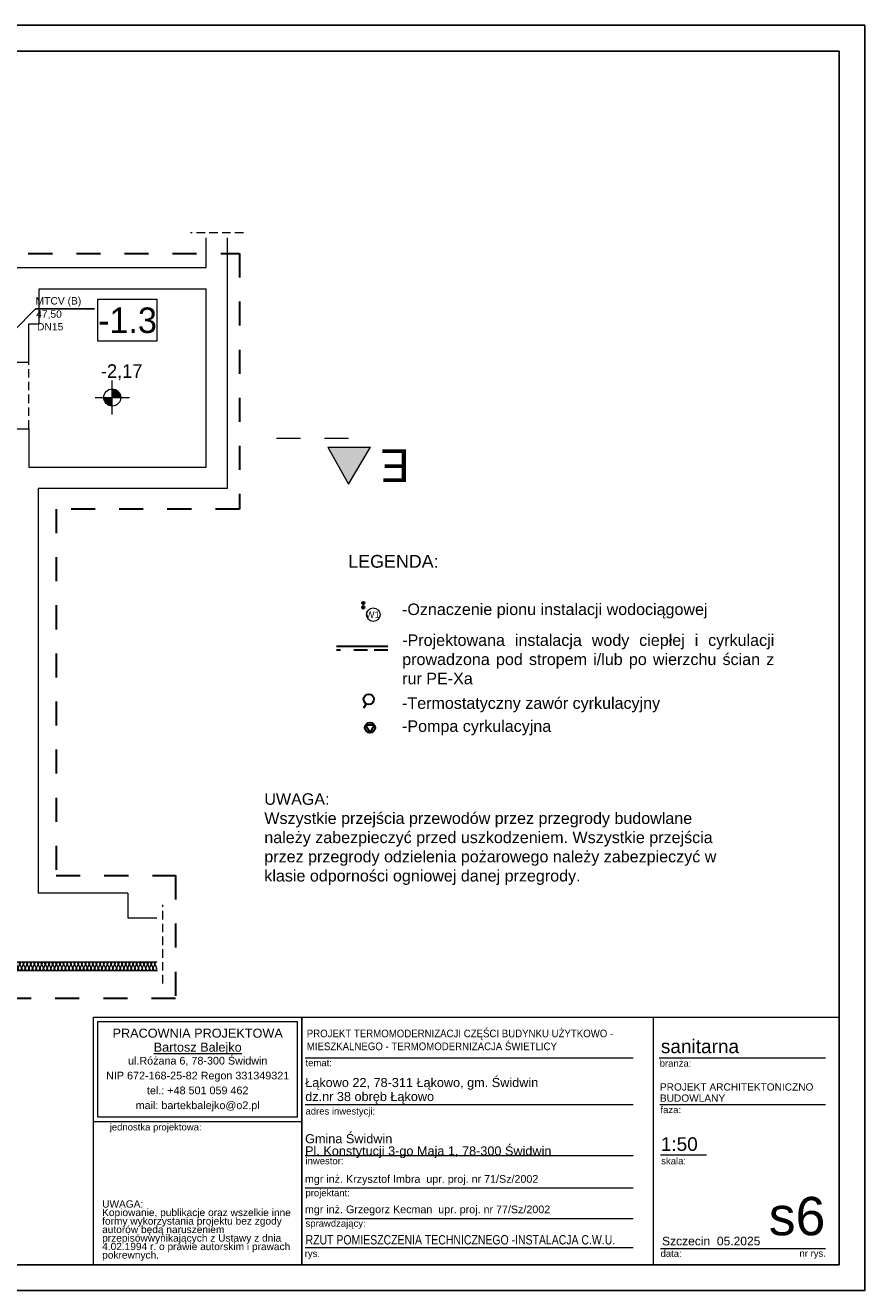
# Model space of a CAD drawing. Extents: x -528673 to -426178, y 23200 to 131944.
# Tile 7 of 87: x -517523 to -507673, y 24609 to 39459. Entities that reach past the tile are written whole.
import ezdxf
from ezdxf import colors
from ezdxf.entities.mleader import LeaderData, LeaderLine
from ezdxf.lldxf.tags import DXFTag
from ezdxf.math import Vec2, Vec3

# ---------------------------------------------------------------- set-up
doc = ezdxf.new("R2010")
doc.units = 0
doc.header["$MEASUREMENT"] = 0
for name, pattern in [('BORDER2', [22.225, 6.35, -3.175, 6.35, -3.175, 0, -3.175]), ('Dashed', [564.444447, 282.222223, -282.222223]), ('Krawędzie ukryte', [150, 100, -50])]:
    doc.linetypes.add(name, pattern=pattern)
doc.layers.get('0').update_dxf_attribs({"color": 252})
for name, color, linetype, lineweight in [('#CIPELA WODA', 240, 'Continuous', 30), ('ARCH TABELA_Nr_Pióra__1', 252, 'Continuous', 25), ('ARCH TABELA_Nr_Pióra__21', 252, 'Continuous', 9), ('ARCH TABELA_Nr_Pióra__7', 252, 'Continuous', 13), ('Inwent Izolacje_Nr_Pióra__2', 252, 'Continuous', 13), ('INWENT OPISY_Nr_Pióra__21', 252, 'Continuous', 9), ('INWENT OPISY_Nr_Pióra__41', 252, 'Continuous', 15), ('INWENT RZĘDNE_Nr_Pióra__21', 252, 'Continuous', 9), ('INWENT.ŚCIANY_Nr_Pióra__1', 252, 'Continuous', 25), ('INWENT.ŚCIANY_Nr_Pióra__20', 252, 'Continuous', 60), ('INWENT.ŚCIANY_Nr_Pióra__3', 252, 'Continuous', 13), ('Istniejące stropy_Nr_Pióra__5', 252, 'Continuous', 13)]:
    doc.layers.add(name, color=color, linetype=linetype, lineweight=lineweight)
for name, color, linetype in [('#IS_opisy', 7, 'Continuous'), ('#opisy', 7, 'Continuous'), ('#PODKŁAD', 252, 'Continuous'), ('_TABELA', 7, 'Continuous'), ('Inwent Izolacje', 252, 'Continuous'), ('INWENT RZĘDNE', 252, 'Continuous'), ('IS_Grafika', 7, 'SOLID'), ('IS_Text_Armatury_Wodociag', 7, 'Continuous'), ('IS_Text_Pion_Wodociag', 7, 'Continuous')]:
    doc.layers.add(name, color=color, linetype=linetype)
for name, color, linetype, true_color in [('IS_Armatura_Wodociag', 7, 'SOLID', 0x000000), ('IS_Ciepła_woda', 1, 'DASHDOT', 0xff0000), ('IS_Cyrkulacja', 7, 'DASHWAVE', 0x800080)]:
    doc.layers.add(name, color=color, linetype=linetype, true_color=true_color)
doc.styles.add('GENERATED_STYLE_1', font='txt')
doc.styles.add('GENERATED_STYLE_3', font='txt')
doc.styles.add('GENERATED_STYLE_5', font='txt')
doc.styles.add('GENERATED_STYLE_7', font='arial.ttf')
doc.styles.add('GENERATED_STYLE_8', font='arial.ttf')
doc.styles.add('GENERATED_STYLE_9', font='arial.ttf')
doc.styles.get("Standard").update_dxf_attribs({"font": 'arial.ttf', "bigfont": 'BIGFONT.SHX'})
doc.linetypes.add('CYRKULACJ1', pattern='A,2.5,-1.5,["~",Standard,S=1,R=0,X=-0.5,Y=-0.4],-1.5', length=5.5)
tags = doc.linetypes.add('DASHDOT', pattern=[20, 10, -5, 0, -5]).pattern_tags.tags
tags[10:11] = [DXFTag(74, 4), DXFTag(75, 0), DXFTag(340, '0'), DXFTag(46, 0.0), DXFTag(50, 0.0), DXFTag(44, 0.0), DXFTag(45, 0.0)]
tags[8:9] = [DXFTag(74, 4), DXFTag(75, 0), DXFTag(340, '0'), DXFTag(46, 0.0), DXFTag(50, 0.0), DXFTag(44, 0.0), DXFTag(45, 0.0)]
tags[6:7] = [DXFTag(74, 4), DXFTag(75, 0), DXFTag(340, '0'), DXFTag(46, 0.0), DXFTag(50, 0.0), DXFTag(44, 0.0), DXFTag(45, 0.0)]
tags[4:5] = [DXFTag(74, 4), DXFTag(75, 0), DXFTag(340, '0'), DXFTag(46, 0.0), DXFTag(50, 0.0), DXFTag(44, 0.0), DXFTag(45, 0.0)]
tags = doc.linetypes.add('DASHWAVE', pattern='A,10,-5,-20,[138,IS_LineDef.shx,S=2,R=0,X=-20,Y=0],-5', length=40).pattern_tags.tags
tags[16:17] = [DXFTag(74, 4), DXFTag(75, 0), DXFTag(340, '0'), DXFTag(46, 0.0), DXFTag(50, 0.0), DXFTag(44, 0.0), DXFTag(45, 0.0)]
tags[6:7] = [DXFTag(74, 4), DXFTag(75, 0), DXFTag(340, '0'), DXFTag(46, 0.0), DXFTag(50, 0.0), DXFTag(44, 0.0), DXFTag(45, 0.0)]
tags[4:5] = [DXFTag(74, 4), DXFTag(75, 0), DXFTag(340, '0'), DXFTag(46, 0.0), DXFTag(50, 0.0), DXFTag(44, 0.0), DXFTag(45, 0.0)]
tags = doc.linetypes.add('SOLID', pattern=[10, 10, 0]).pattern_tags.tags
tags[6:7] = [DXFTag(74, 4), DXFTag(75, 0), DXFTag(340, '0'), DXFTag(46, 0.0), DXFTag(50, 0.0), DXFTag(44, 0.0), DXFTag(45, 0.0)]
tags[4:5] = [DXFTag(74, 4), DXFTag(75, 0), DXFTag(340, '0'), DXFTag(46, 0.0), DXFTag(50, 0.0), DXFTag(44, 0.0), DXFTag(45, 0.0)]

# ---------------------------------------------------------------- blocks, each defined once
blk = doc.blocks.new('Izolacja cieplna 14_224', base_point=(-518080, 28465))
at = {"layer": 'Inwent Izolacje_Nr_Pióra__2', "linetype": 'Continuous'}
for p, q in [((-518078, 28394), (-518061, 28435)), ((-518057, 28435), (-518039, 28394)), ((-518036, 28394), (-518018, 28435)), ((-518014, 28435), (-517996, 28394)), ((-517993, 28394), (-517975, 28435)), ((-517971, 28435), (-517953, 28394)), ((-517950, 28394), (-517932, 28435)), ((-517928, 28435), (-517911, 28394)), ((-517907, 28394), (-517889, 28435)), ((-517886, 28435), (-517868, 28394)), ((-517864, 28394), (-517846, 28435)), ((-517843, 28435), (-517825, 28394)), ((-517821, 28394), (-517803, 28435)), ((-517800, 28435), (-517782, 28394)), ((-517778, 28394), (-517761, 28435)), ((-517757, 28435), (-517739, 28394)), ((-517736, 28394), (-517718, 28435)), ((-517714, 28435), (-517696, 28394)), ((-517693, 28394), (-517675, 28435)), ((-517671, 28435), (-517653, 28394)), ((-517650, 28394), (-517632, 28435)), ((-517628, 28435), (-517611, 28394)), ((-517607, 28394), (-517589, 28435)), ((-517586, 28435), (-517568, 28394)), ((-517564, 28394), (-517546, 28435)), ((-517543, 28435), (-517525, 28394)), ((-517521, 28394), (-517503, 28435)), ((-517500, 28435), (-517482, 28394)), ((-517478, 28394), (-517461, 28435)), ((-517457, 28435), (-517439, 28394)), ((-517436, 28394), (-517418, 28435)), ((-517414, 28435), (-517396, 28394)), ((-517393, 28394), (-517375, 28435)), ((-517371, 28435), (-517353, 28394)), ((-517350, 28394), (-517332, 28435)), ((-517328, 28435), (-517311, 28394)), ((-517307, 28394), (-517289, 28435)), ((-517286, 28435), (-517268, 28394)), ((-517264, 28394), (-517246, 28435)), ((-517243, 28435), (-517225, 28394)), ((-517221, 28394), (-517203, 28435)), ((-517200, 28435), (-517182, 28394)), ((-517178, 28394), (-517161, 28435)), ((-517157, 28435), (-517139, 28394)), ((-517136, 28394), (-517118, 28435)), ((-517114, 28435), (-517096, 28394)), ((-517093, 28394), (-517075, 28435)), ((-517071, 28435), (-517053, 28394)), ((-517050, 28394), (-517032, 28435)), ((-517028, 28435), (-517011, 28394)), ((-517007, 28394), (-516989, 28435)), ((-516986, 28435), (-516968, 28394)), ((-516964, 28394), (-516946, 28435)), ((-516943, 28435), (-516925, 28394)), ((-516921, 28394), (-516903, 28435)), ((-516900, 28435), (-516882, 28394)), ((-516878, 28394), (-516861, 28435)), ((-516857, 28435), (-516839, 28394)), ((-516836, 28394), (-516818, 28435)), ((-516814, 28435), (-516796, 28394)), ((-516793, 28394), (-516775, 28435)), ((-516771, 28435), (-516753, 28394)), ((-516750, 28394), (-516732, 28435)), ((-516728, 28435), (-516711, 28394)), ((-516707, 28394), (-516689, 28435)), ((-516686, 28435), (-516668, 28394)), ((-516664, 28394), (-516646, 28435)), ((-516643, 28435), (-516625, 28394)), ((-516621, 28394), (-516603, 28435)), ((-516600, 28435), (-516582, 28394)), ((-516578, 28394), (-516561, 28435)), ((-516557, 28435), (-516539, 28394)), ((-516536, 28394), (-516518, 28435)), ((-516514, 28435), (-516496, 28394)), ((-516493, 28394), (-516475, 28435)), ((-516471, 28435), (-516453, 28394)), ((-516450, 28394), (-516432, 28435)), ((-516428, 28435), (-516411, 28394)), ((-516407, 28394), (-516389, 28435)), ((-516386, 28435), (-516368, 28394)), ((-516364, 28394), (-516346, 28435)), ((-516343, 28435), (-516325, 28394)), ((-516321, 28394), (-516303, 28435)), ((-516300, 28435), (-516282, 28394)), ((-516278, 28394), (-516261, 28435)), ((-516257, 28435), (-516239, 28394)), ((-516236, 28394), (-516218, 28435)), ((-516214, 28435), (-516196, 28394)), ((-516193, 28394), (-516175, 28435)), ((-516171, 28435), (-516153, 28394)), ((-516150, 28394), (-516132, 28435)), ((-516128, 28435), (-516111, 28394)), ((-516107, 28394), (-516089, 28435)), ((-516086, 28435), (-516068, 28394)), ((-516064, 28394), (-516046, 28435)), ((-516043, 28435), (-516025, 28394)), ((-516021, 28394), (-516003, 28435)), ((-516000, 28435), (-515982, 28394))]:
    blk.add_line(p, q, dxfattribs=at)
for centre, start_param, end_param in [((-518059, 28386), 2.728799, 6.695979), ((-518080, 28443), 5.870392, 7.853982), ((-518037, 28443), 5.870392, 9.837571), ((-518016, 28386), 2.728799, 6.695979), ((-517994, 28443), 5.870392, 9.837571), ((-517973, 28386), 2.728799, 6.695979), ((-517952, 28443), 5.870392, 9.837571), ((-517930, 28386), 2.728799, 6.695979), ((-517909, 28443), 5.870392, 9.837571), ((-517887, 28386), 2.728799, 6.695979), ((-517866, 28443), 5.870392, 9.837571), ((-517844, 28386), 2.728799, 6.695979), ((-517823, 28443), 5.870392, 9.837571), ((-517802, 28386), 2.728799, 6.695979), ((-517780, 28443), 5.870392, 9.837571), ((-517759, 28386), 2.728799, 6.695979), ((-517737, 28443), 5.870392, 9.837571), ((-517716, 28386), 2.728799, 6.695979), ((-517694, 28443), 5.870392, 9.837571), ((-517673, 28386), 2.728799, 6.695979), ((-517652, 28443), 5.870392, 9.837571), ((-517630, 28386), 2.728799, 6.695979), ((-517609, 28443), 5.870392, 9.837571), ((-517587, 28386), 2.728799, 6.695979), ((-517566, 28443), 5.870392, 9.837571), ((-517544, 28386), 2.728799, 6.695979), ((-517523, 28443), 5.870392, 9.837571), ((-517502, 28386), 2.728799, 6.695979), ((-517480, 28443), 5.870392, 9.837571), ((-517459, 28386), 2.728799, 6.695979), ((-517437, 28443), 5.870392, 9.837571), ((-517416, 28386), 2.728799, 6.695979), ((-517394, 28443), 5.870392, 9.837571), ((-517373, 28386), 2.728799, 6.695979), ((-517352, 28443), 5.870392, 9.837571), ((-517330, 28386), 2.728799, 6.695979), ((-517309, 28443), 5.870392, 9.837571), ((-517287, 28386), 2.728799, 6.695979), ((-517266, 28443), 5.870392, 9.837571), ((-517244, 28386), 2.728799, 6.695979), ((-517223, 28443), 5.870392, 9.837571), ((-517202, 28386), 2.728799, 6.695979), ((-517180, 28443), 5.870392, 9.837571), ((-517159, 28386), 2.728799, 6.695979), ((-517137, 28443), 5.870392, 9.837571), ((-517116, 28386), 2.728799, 6.695979), ((-517094, 28443), 5.870392, 9.837571), ((-517073, 28386), 2.728799, 6.695979), ((-517052, 28443), 5.870392, 9.837571), ((-517030, 28386), 2.728799, 6.695979), ((-517009, 28443), 5.870392, 9.837571), ((-516987, 28386), 2.728799, 6.695979), ((-516966, 28443), 5.870392, 9.837571), ((-516944, 28386), 2.728799, 6.695979), ((-516923, 28443), 5.870392, 9.837571), ((-516902, 28386), 2.728799, 6.695979), ((-516880, 28443), 5.870392, 9.837571), ((-516859, 28386), 2.728799, 6.695979), ((-516837, 28443), 5.870392, 9.837571), ((-516816, 28386), 2.728799, 6.695979), ((-516794, 28443), 5.870392, 9.837571), ((-516773, 28386), 2.728799, 6.695979), ((-516752, 28443), 5.870392, 9.837571), ((-516730, 28386), 2.728799, 6.695979), ((-516709, 28443), 5.870392, 9.837571), ((-516687, 28386), 2.728799, 6.695979), ((-516666, 28443), 5.870392, 9.837571), ((-516644, 28386), 2.728799, 6.695979), ((-516623, 28443), 5.870392, 9.837571), ((-516602, 28386), 2.728799, 6.695979), ((-516580, 28443), 5.870392, 9.837571), ((-516559, 28386), 2.728799, 6.695979), ((-516537, 28443), 5.870392, 9.837571), ((-516516, 28386), 2.728799, 6.695979), ((-516494, 28443), 5.870392, 9.837571), ((-516473, 28386), 2.728799, 6.695979), ((-516452, 28443), 5.870392, 9.837571), ((-516430, 28386), 2.728799, 6.695979), ((-516409, 28443), 5.870392, 9.837571), ((-516387, 28386), 2.728799, 6.695979), ((-516366, 28443), 5.870392, 9.837571), ((-516344, 28386), 2.728799, 6.695979), ((-516323, 28443), 5.870392, 9.837571), ((-516302, 28386), 2.728799, 6.695979), ((-516280, 28443), 5.870392, 9.837571), ((-516259, 28386), 2.728799, 6.695979), ((-516237, 28443), 5.870392, 9.837571), ((-516216, 28386), 2.728799, 6.695979), ((-516194, 28443), 5.870392, 9.837571), ((-516173, 28386), 2.728799, 6.695979), ((-516152, 28443), 5.870392, 9.837571), ((-516130, 28386), 2.728799, 6.695979), ((-516109, 28443), 5.870392, 9.837571), ((-516087, 28386), 2.728799, 6.695979), ((-516066, 28443), 5.870392, 9.837571), ((-516044, 28386), 2.728799, 6.695979), ((-516023, 28443), 5.870392, 9.837571), ((-516002, 28386), 2.728799, 6.695979), ((-515980, 28443), 1.570796, 3.554385)]:
    blk.add_ellipse(centre, major_axis=(21.4, 0), ratio=0.992498, start_param=start_param, end_param=end_param, dxfattribs=at)
blk = doc.blocks.new('Koty wysokościowe_118', base_point=(-516502, 35091))
at = {"layer": 'INWENT RZĘDNE_Nr_Pióra__21', "linetype": 'Continuous'}
for points in [[(-516502, 35091), (-516602, 35091), (-516594, 35053), (-516573, 35021), (-516540, 34999), (-516502, 34991)], [(-516502, 35091), (-516402, 35091), (-516410, 35130), (-516431, 35162), (-516464, 35184), (-516502, 35191)]]:
    blk.add_hatch(color=256, dxfattribs=at).paths.add_polyline_path(points, flags=0)
for p, q in [((-516502, 34891), (-516502, 35291)), ((-516702, 35091), (-516302, 35091))]:
    blk.add_line(p, q, dxfattribs=at)
blk.add_circle((-516502, 35091), 100, dxfattribs=at)
at = {"layer": 'INWENT RZĘDNE_Nr_Pióra__21', "insert": (-516636, 35291), "char_height": 160, "attachment_point": 7, "style": 'GENERATED_STYLE_1'}
blk.add_mtext('{-2,17}', dxfattribs=at)
blk = doc.blocks.new('PIWNICA')
at = {"layer": 'INWENT OPISY_Nr_Pióra__21', "linetype": 'Continuous', "lineweight": 15}
blk.add_hatch(color=252, dxfattribs=at).paths.add_polyline_path([(-513730, 34072), (-513974, 34508), (-513474, 34508)], flags=0)
at = {"layer": 'INWENT OPISY_Nr_Pióra__21', "color": 252, "linetype": 'Krawędzie ukryte', "lineweight": 15}
for p, q in [((-514964, 37025), (-515586, 37025)), ((-515910, 28215), (-515910, 29135))]:
    blk.add_line(p, q, dxfattribs=at)
at = {"layer": 'INWENT OPISY_Nr_Pióra__41', "color": 252, "linetype": 'Dashed', "lineweight": 15}
blk.add_line((-513730, 34608), (-514830, 34608), dxfattribs=at)
at = {"layer": 'INWENT OPISY_Nr_Pióra__41', "color": 252, "linetype": 'Continuous', "lineweight": 15}
for p, q in [((-513974, 34508), (-513474, 34508)), ((-513974, 34508), (-513730, 34072)), ((-513730, 34072), (-513474, 34508))]:
    blk.add_line(p, q, dxfattribs=at)
at = {"layer": 'INWENT.ŚCIANY_Nr_Pióra__1', "color": 252, "linetype": 'Continuous', "lineweight": 15}
for p, q in [((-515400, 36615), (-515400, 36965)), ((-515150, 34025), (-515150, 36965)), ((-520630, 36615), (-515400, 36615)), ((-517360, 36365), (-515400, 36365)), ((-517360, 35955), (-517360, 36365)), ((-515400, 34275), (-515400, 36365)), ((-517480, 35505), (-517480, 35955)), ((-517480, 35955), (-517360, 35955)), ((-517620, 35505), (-517480, 35505)), ((-517620, 34725), (-517480, 34725)), ((-517480, 34725), (-517480, 34275)), ((-517480, 34275), (-515400, 34275)), ((-517370, 34025), (-515150, 34025)), ((-517370, 34025), (-517370, 29275)), ((-516320, 29275), (-517370, 29275)), ((-516320, 29275), (-516320, 28985)), ((-516320, 28985), (-515980, 28985)), ((-515980, 28465), (-518080, 28465))]:
    blk.add_line(p, q, dxfattribs=at)
at = {"layer": 'INWENT.ŚCIANY_Nr_Pióra__20', "color": 252, "linetype": 'Dashed', "lineweight": 30}
for p, q in [((-520310, 36781), (-515010, 36781)), ((-515010, 36781), (-515010, 33781)), ((-515010, 33781), (-517160, 33781)), ((-517160, 33781), (-517160, 29481)), ((-517160, 29481), (-515760, 29481)), ((-515760, 29481), (-515760, 28037)), ((-515760, 28037), (-524396, 28037))]:
    blk.add_line(p, q, dxfattribs=at)
at = {"layer": 'INWENT.ŚCIANY_Nr_Pióra__3', "color": 252, "linetype": 'Continuous', "lineweight": 15}
blk.add_line((-518080, 28365), (-515970, 28365), dxfattribs=at)
at = {"layer": 'Istniejące stropy_Nr_Pióra__5', "color": 252, "linetype": 'Krawędzie ukryte', "lineweight": 15}
blk.add_line((-517480, 34725), (-517480, 35505), dxfattribs=at)
at = {"layer": 'Inwent Izolacje', "color": 252, "linetype": 'Continuous', "lineweight": 15}
blk.add_blockref('Izolacja cieplna 14_224', (-518080, 28465), dxfattribs=at)
at = {"layer": 'INWENT RZĘDNE', "color": 252, "lineweight": 15}
blk.add_blockref('Koty wysokościowe_118', (-516502, 35091), dxfattribs=at)
at = {"layer": 'INWENT OPISY_Nr_Pióra__21', "color": 252, "linetype": 'Continuous', "lineweight": 15, "insert": (-513185, 34101), "char_height": 380, "attachment_point": 2, "rotation": 180, "style": 'GENERATED_STYLE_5'}
blk.add_mtext('{E}', dxfattribs=at)
at = {"color": 252, "linetype": 'Continuous', "lineweight": 15, "ltscale": 2070309.264659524}
blk.add_wipeout([(-516670, 36245), (-515978, 36245), (-515978, 35751), (-516670, 35751)], dxfattribs=at).dxf.layer = 'INWENT OPISY_Nr_Pióra__21'
at = {"layer": 'INWENT OPISY_Nr_Pióra__21', "color": 252, "linetype": 'Continuous', "lineweight": 15, "flags": 128}
blk.add_lwpolyline([(-516670, 36245), (-515978, 36245), (-515978, 35751), (-516670, 35751)], close=True, dxfattribs=at)
at = {"layer": 'INWENT OPISY_Nr_Pióra__21', "color": 252, "linetype": 'Continuous', "lineweight": 15, "insert": (-516324, 35843), "char_height": 300, "attachment_point": 8, "style": 'GENERATED_STYLE_3'}
blk.add_mtext('{-1.3 }', dxfattribs=at)

msp = doc.modelspace()

# ---------------------------------------------------------------- linework, layer by layer
at = {"layer": 'ARCH TABELA_Nr_Pióra__21', "color": 0, "linetype": 'Continuous'}
for p, q in [((-510154, 27819), (-510154, 24914)), ((-507973, 27819), (-507973, 24914)), ((-510085, 27341), (-508135, 27341)), ((-510076, 26794), (-508135, 26794)), ((-510070, 26203), (-509530, 26203)), ((-514240, 25457), (-510391, 25457)), ((-514240, 25114), (-510391, 25114)), ((-510070, 25105), (-508929, 25105)), ((-508929, 25105), (-508135, 25105)), ((-516723, 24914), (-514277, 24914)), ((-507973, 24914), (-514277, 24914))]:
    msp.add_line(p, q, dxfattribs=at)

# ---------------------------------------------------------------- block references
at = {"layer": '#PODKŁAD'}
msp.add_blockref('PIWNICA', (0, 0), dxfattribs=at)

# ---------------------------------------------------------------- texts
at = {"layer": 'ARCH TABELA_Nr_Pióra__1', "color": 0, "linetype": 'Continuous', "insert": (-514234, 25261), "char_height": 110, "width": 3849.03, "attachment_point": 1, "style": 'GENERATED_STYLE_9'}
msp.add_mtext('\\W0.8;RZUT POMIESZCZENIA TECHNICZNEGO -INSTALACJA C.W.U.', dxfattribs=at)
at = {"layer": 'ARCH TABELA_Nr_Pióra__7', "color": 0, "linetype": 'Continuous', "attachment_point": 1, "style": 'GENERATED_STYLE_7'}
for s, insert, char_height, width in [('sanitarna', (-510065, 27556), 159.6, 1819.7), ('mgr inż. Grzegorz Kecman  \\fArial|b0|i0|c238;upr. proj. nr 77/Sz/2002', (-514242, 25608), 90, 3210.98)]:
    msp.add_mtext(s, dxfattribs=dict(at, insert=insert, char_height=char_height, width=width))
at = {"layer": 'ARCH TABELA_Nr_Pióra__7', "color": 0, "linetype": 'Continuous', "style": 'GENERATED_STYLE_7'}
for s, insert, char_height, attachment_point in [('{branża:}', (-510079, 27317), 79.8, 1), ('{faza:}', (-510070, 26772), 79.8, 1), ('1:50', (-510066, 26409), 159.6, 1), ('{skala:}', (-510061, 26171), 79.8, 1), ('s6', (-508135, 25709), 450, 3), ('sprawdzający:', (-514235, 25439), 79.79, 1), ('{Szczecin  05.2025}', (-510051, 25242), 101.06, 1), ('{rys.}', (-514244, 25085), 79.8, 1), ('{data:}', (-510069, 25085), 79.8, 1), ('{nr rys.}', (-508439, 25087), 79.8, 1)]:
    msp.add_mtext(s, dxfattribs=dict(at, insert=insert, char_height=char_height, attachment_point=attachment_point))
at = {"layer": 'ARCH TABELA_Nr_Pióra__7', "color": 0, "linetype": 'Continuous', "insert": (-510076, 27042), "char_height": 85, "attachment_point": 1, "line_spacing_factor": 0.923713, "style": 'GENERATED_STYLE_7'}
msp.add_mtext('{PROJEKT ARCHITEKTONICZNO\\PBUDOWLANY}', dxfattribs=at)

# ---------------------------------------------------------------- next in the draw order: linework, layer by layer
at = {"layer": '#CIPELA WODA', "color": 6, "linetype": 'CYRKULACJ1', "ltscale": 100}
msp.add_lwpolyline([(-513270, 32170), (-513870, 32170)], dxfattribs=at)
at = {"layer": '#CIPELA WODA', "linetype": 'BORDER2', "ltscale": 25}
msp.add_lwpolyline([(-513270, 32125), (-513870, 32125)], dxfattribs=at)
at = {"color": 0, "lineweight": 15}
msp.add_circle((-513440, 32542), 79.5, dxfattribs=at)
at = {"layer": 'ARCH TABELA_Nr_Pióra__21', "color": 0, "linetype": 'Continuous'}
for p, q in [((-516723, 24914), (-516723, 27819)), ((-516723, 27819), (-514277, 27819)), ((-516723, 26596), (-516723, 27819)), ((-516723, 27819), (-507973, 27819)), ((-514277, 27819), (-514277, 24914)), ((-514277, 26596), (-514277, 27819)), ((-516670, 26649), (-516670, 27766)), ((-516670, 27766), (-514330, 27766)), ((-514330, 26649), (-514330, 27766)), ((-514277, 24914), (-514277, 27619)), ((-514240, 27341), (-510391, 27341)), ((-514240, 26794), (-510391, 26794)), ((-516723, 26596), (-514277, 26596)), ((-516670, 26649), (-514330, 26649)), ((-514240, 26194), (-510391, 26194)), ((-514240, 25814), (-510391, 25814))]:
    msp.add_line(p, q, dxfattribs=at)
at = {"layer": 'IS_Armatura_Wodociag', "lineweight": 30, "ltscale": 10}
for p, q in [((-513523, 31497), (-513553, 31445)), ((-513426, 31246), (-513530, 31246)), ((-513530, 31246), (-513478, 31156)), ((-513478, 31156), (-513426, 31246))]:
    msp.add_line(p, q, dxfattribs=at)
for centre in [(-513493, 31549), (-513478, 31216)]:
    msp.add_ellipse(centre, major_axis=(60, 0), ratio=1, dxfattribs=at)
at = {"layer": 'IS_Ciepła_woda', "color": 1, "lineweight": 35, "ltscale": 10}
for radius in [14, 4]:
    msp.add_circle((-513558, 32629), radius, dxfattribs=at)
at = {"layer": 'IS_Cyrkulacja', "color": 6, "linetype": 'CYRKULACJ1', "lineweight": 30, "ltscale": 100}
for radius in [14, 4]:
    msp.add_circle((-513558, 32679), radius, dxfattribs=at)

# ---------------------------------------------------------------- next in the draw order: texts
at = {"layer": '#IS_opisy', "insert": (-514718, 30446), "char_height": 135, "width": 5563.2, "attachment_point": 1}
msp.add_mtext('{\\fArial|b0|i0;\\W1;UWAGA:}{\\C21;\\W1;\\P\\pxqj;}\\W1;Wszystkie przejścia przewodów przez przegrody budowlane należy zabezpieczyć przed uszkodzeniem. Wszystkie przejścia przez przegrody odzielenia pożarowego należy zabezpieczyć w klasie odporności ogniowej danej przegrody. \\P\\P', dxfattribs=at)
at = {"layer": '#opisy', "lineweight": 18, "ltscale": 200}
msp.add_text('-Oznaczenie pionu instalacji wodociągowej', height=135, dxfattribs=at).set_placement((-513102, 32538))
at = {"layer": '#opisy', "lineweight": 18, "ltscale": 200, "char_height": 135, "attachment_point": 1}
for s, insert, width in [('\\pxqj;\\fArial|b0|i0|c238;\\W1;-Projektowana instalacja wody ciepłej i cyrkulacji prowadzona pod stropem i/lub po wierzchu ścian z rur PE-Xa', (-513100, 32311), 4352.47), ('\\fArial|b0|i0;\\W1;-Termostatyczny zawór cyrkulacyjny', (-513102, 31572), 4191.13), ('\\fArial|b0|i0;\\W1;-Pompa cyrkulacyjna', (-513102, 31302), 4191.13)]:
    msp.add_mtext(s, dxfattribs=dict(at, insert=insert, width=width))
at = {"layer": 'ARCH TABELA_Nr_Pióra__1', "color": 0, "linetype": 'Continuous', "insert": (-514220, 27430), "char_height": 90, "width": 3909.55, "attachment_point": 7, "line_spacing_factor": 1.005757, "style": 'GENERATED_STYLE_5'}
msp.add_mtext('\\pt22543.3;\\fArial|b0|i0|c238;\\W0.9;PROJEKT TERMOMODERNIZACJI CZĘŚCI BUDYNKU UŻYTKOWO - MIESZKALNEGO - TERMOMODERNIZACJA ŚWIETLICY', dxfattribs=at)
at = {"layer": 'ARCH TABELA_Nr_Pióra__21', "color": 0, "linetype": 'Continuous', "insert": (-514240, 26164), "char_height": 106.38, "attachment_point": 7, "line_spacing_factor": 0.807442, "style": 'GENERATED_STYLE_7'}
msp.add_mtext('{Gmina Świdwin\\PPl. Konstytucji 3-go Maja 1, 78-300 Świdwin}', dxfattribs=at)
at = {"layer": 'ARCH TABELA_Nr_Pióra__7', "color": 0, "linetype": 'Continuous', "insert": (-515500, 27684), "char_height": 106.38, "attachment_point": 2, "line_spacing_factor": 0.926719, "style": 'GENERATED_STYLE_8'}
msp.add_mtext('{PRACOWNIA PROJEKTOWA\\P\\LBartosz Balejko}', dxfattribs=at)
at = {"layer": 'ARCH TABELA_Nr_Pióra__7', "color": 0, "linetype": 'Continuous', "style": 'GENERATED_STYLE_7'}
for s, insert, char_height, width, attachment_point, line_spacing_factor in [('{ul.Różana 6, 78-300 Świdwin\\PNIP 672-168-25-82 Regon 331349321\\Ptel.: +48 501 059 462\\Pmail: bartekbalejko@o2.pl}', (-515500, 27353), 90.43, 2340.43, 2, 1.156383), ('{UWAGA:\\PKopiowanie, publikacje oraz wszelkie inne formy wykorzystania projektu bez zgody autorów będą naruszeniem przepisówwynikających z Ustawy z dnia 4.02.1994 r. o prawie autorskim i prawach pokrewnych.}', (-516621, 25669), 85.106, 2241.7, 1, 0.703415)]:
    msp.add_mtext(s, dxfattribs=dict(at, insert=insert, char_height=char_height, width=width, attachment_point=attachment_point, line_spacing_factor=line_spacing_factor))
at = {"layer": 'ARCH TABELA_Nr_Pióra__7', "color": 0, "linetype": 'Continuous', "attachment_point": 1, "style": 'GENERATED_STYLE_7'}
for s, insert, char_height in [('{temat:}', (-514235, 27323), 79.8), ('{adres inwestycji:}', (-514235, 26756), 79.79), ('{jednostka projektowa:}', (-516532, 26569), 79.79), ('{inwestor:}', (-514235, 26172), 79.79), ('{projektant:}', (-514235, 25796), 79.79)]:
    msp.add_mtext(s, dxfattribs=dict(at, insert=insert, char_height=char_height))
at = {"layer": 'ARCH TABELA_Nr_Pióra__7', "linetype": 'Continuous', "insert": (-514238, 26802), "char_height": 106.38, "width": 3531.91, "attachment_point": 7, "line_spacing_factor": 0.92536, "style": 'GENERATED_STYLE_7'}
msp.add_mtext('\\C0;Łąkowo 22, 78-311 Łąkowo, gm. Świdwin\\Pdz.nr 38 obręb Łąkowo', dxfattribs=at)
at = {"layer": 'ARCH TABELA_Nr_Pióra__7', "color": 0, "linetype": 'Continuous', "insert": (-514242, 25965), "char_height": 90, "width": 3210.98, "attachment_point": 1, "style": 'GENERATED_STYLE_7'}
msp.add_mtext('mgr inż. Krzysztof Imbra  \\fArial|b0|i0|c238;upr. proj. nr 71/Sz/2002', dxfattribs=at)
at = {"layer": 'IS_Grafika', "ltscale": 10, "insert": (-513733, 33091), "char_height": 150, "width": 1001.47, "attachment_point": 7}
msp.add_mtext('LEGENDA:', dxfattribs=at)
at = {"layer": 'IS_Text_Armatury_Wodociag', "color": 18, "linetype": 'SOLID', "ltscale": 10, "true_color": 0x000000, "char_height": 86.4, "attachment_point": 9}
for s, insert in [('\\fArial|b0|i0;MTCV (B)', (-516866, 36156)), ('\\fArial|b0|i0;47,50', (-517094, 36011)), ('\\fArial|b0|i0;DN15  ', (-517077, 35877))]:
    msp.add_mtext(s, dxfattribs=dict(at, insert=insert))
at = {"layer": 'IS_Text_Pion_Wodociag', "linetype": 'SOLID', "ltscale": 10, "insert": (-513446, 32502), "char_height": 79.2, "attachment_point": 8}
msp.add_mtext('\\fArial|b0|i0;W1', dxfattribs=at)

# ---------------------------------------------------------------- next in the draw order: leaders
ml = msp.add_multileader_mtext('Standard')
ml.set_content('')
ml.set_leader_properties()
ml.build(insert=Vec2(0, 0))
ml.multileader.update_dxf_attribs({"text_right_attachment_type": 6, "dogleg_length": 0.36, "arrow_head_size": 0.18})
ctx = ml.context
ctx.base_point, ctx.char_height, ctx.arrow_head_size, ctx.landing_gap_size, ctx.plane_origin = Vec3(-516712, 36130), 0.18, 0.18, 0.09, Vec3(161, 758)
ctx.right_attachment = 6
notes = []
notes.append((ctx, [(0, (1, 1, 0), (-517402, 36130), (1, 0), 690, [(0, [(-517663, 35871)], 0, [])])]))
ctx.mtext.insert = Vec3(-516712, 36130)
for ctx, leaders in notes:
    for number, flags, end, landing, length, lines in leaders:
        leader = LeaderData()
        leader.index, (leader.has_last_leader_line, leader.has_dogleg_vector, leader.attachment_direction) = number, flags
        leader.last_leader_point, leader.dogleg_vector, leader.dogleg_length = Vec3(end), Vec3(landing), length
        for number, points, colour, breaks in lines:
            line = LeaderLine()
            line.index, line.vertices, line.color, line.breaks = number, Vec3.list(points), colors.encode_raw_color(colour), breaks
            leader.lines.append(line)
        ctx.leaders.append(leader)

# ---------------------------------------------------------------- next in the draw order: wipeouts: each hides what was drawn before it
at = {"color": 3, "lineweight": 50}
msp.add_wipeout([(-528673, 39459), (-507673, 39459), (-507973, 39154), (-527858, 39154)], dxfattribs=at)

# ---------------------------------------------------------------- next in the draw order: linework, layer by layer
at = {"layer": '_TABELA', "color": 7}
msp.add_lwpolyline([(-528673, 39459), (-507673, 39459), (-528673, 39459), (-528673, 24609), (-507673, 24609), (-507673, 39459)], dxfattribs=at)
msp.add_lwpolyline([(-507973, 39154), (-527423, 39154), (-527423, 24914), (-507973, 24914)], close=True, dxfattribs=at)

doc.saveas('drawing.dxf')
